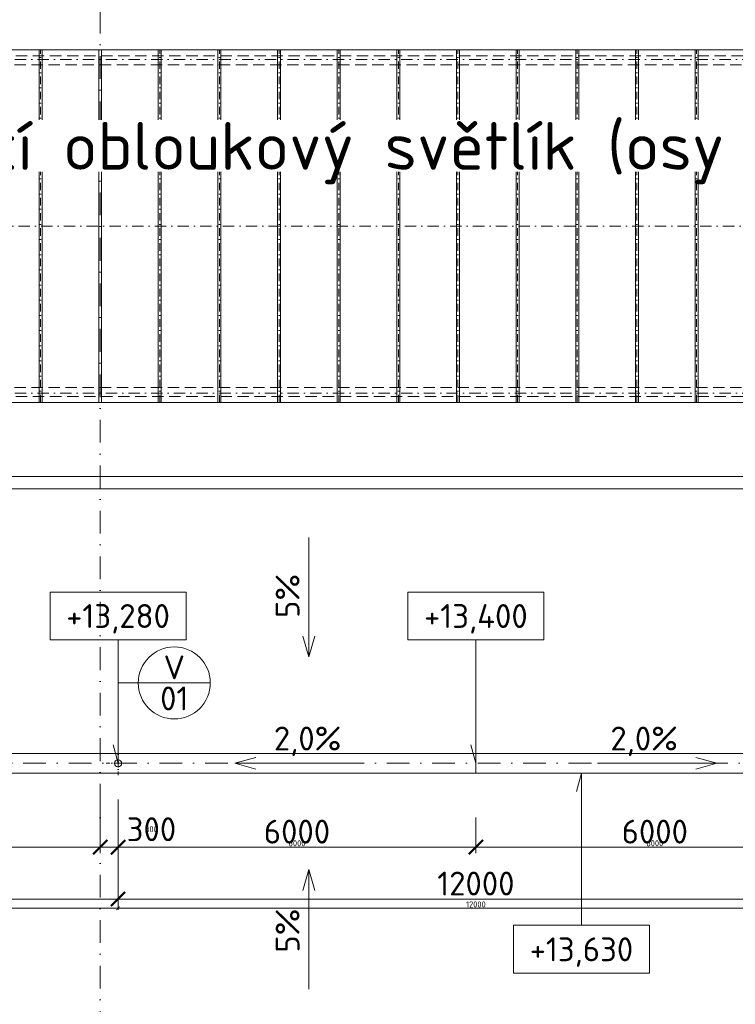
# Model space of a CAD drawing. Header units: millimetres. Extents: x -1695604 to 5289369, y -1488057 to 2187451.
# Tile 174 of 256: x 101200 to 113200, y 209262 to 225760. Entities that reach past the tile are written whole.
import ezdxf
from ezdxf import colors
from ezdxf.entities.mleader import LeaderData, LeaderLine
from ezdxf.enums import TextEntityAlignment as Align
from ezdxf.math import Vec2, Vec3

# ---------------------------------------------------------------- set-up
doc = ezdxf.new("R2010")
doc.units = ezdxf.units.MM
for name, pattern in [('CENTERX2', [101.6, 63.5, -12.7, 12.7, -12.7]), ('DASHDOT', [25.4, 12.7, -6.35, 0, -6.35]), ('ČÁRKOVANÁ', [19.05, 12.7, -6.35])]:
    doc.linetypes.add(name, pattern=pattern)
doc.layers.get('Defpoints').update_dxf_attribs({"color": 8})
for name, color, linetype, lineweight in [('A99_N_kce-pohl', 1, 'Continuous', 9), ('A99_N_koty-200', 5, 'Continuous', 5), ('A99_N_koty-200 @ 200', 5, 'Continuous', 5), ('A99_N_koty-200 @ 50 (2)', 5, 'Continuous', 5), ('A99_N_koty-vysk', 160, 'Continuous', 5), ('A99_N_txt-popis-50 @ 200', 240, 'Continuous', 9), ('A99_N_znaceni 200', 5, 'Continuous', 5), ('A99_S_kce-pohl', 7, 'Continuous', 5), ('A99_S_osy', 1, 'CENTERX2', 5)]:
    doc.layers.add(name, color=color, linetype=linetype, lineweight=lineweight)
doc.styles.add('A99_kota', font='isocpeur.ttf', dxfattribs={"height": 2})
doc.styles.add('A99_popis', font='isocpeur.ttf')
doc.styles.add('ad_popis 100', font='isocpeur.ttf', dxfattribs={"height": 200})
doc.dimstyles.new('A99_kota_200 new', dxfattribs={"dimscale": 200, "dimtxt": 2, "dimasz": 1.2, "dimexe": 0.5, "dimexo": 1.5, "dimgap": 0.3, "dimtad": 1, "dimdec": 0, "dimzin": 3, "dimdsep": 46, "dimtxsty": 'A99_kota', "dimblk": 'ARCHTICK', "dimcen": 2.5, "dimazin": 2, "dimtfac": 0.75, "dimtdec": 0, "dimtmove": 2, "dimatfit": 0, "dimfxl": 0, "dimtolj": 1, "dimtzin": 0, "dimlwd": 5, "dimlwe": 5, "dimarcsym": 0})

# ---------------------------------------------------------------- blocks, each defined once
blk = doc.blocks.new('_ArchTick')
at = {"color": 0, "linetype": 'ByBlock', "const_width": 0.15}
blk.add_lwpolyline([(-0.5, -0.5), (0.5, 0.5)], dxfattribs=at)
blk = doc.blocks.new('*D4511')
at = {"layer": 'A99_N_koty-200', "color": 0, "linetype": 'Continuous', "lineweight": 5, "transparency": 16777216}
for p, q in [((5860, 218105), (5860, 218205)), ((138440, 218105), (138440, 218205)), ((5860, 218105), (138440, 218105))]:
    blk.add_line(p, q, dxfattribs=at)
at = {"layer": 'Defpoints', "color": 0, "linetype": 'Continuous', "lineweight": 18, "transparency": 16777216}
for p in [(138440, 218105), (138440, 218105), (5860, 217900)]:
    blk.add_point(p, dxfattribs=at)
at = {"layer": 'A99_N_koty-200', "color": 0, "linetype": 'Continuous', "lineweight": 5, "transparency": 16777216, "xscale": 240, "yscale": 240, "zscale": 240, "rotation": 180}
blk.add_blockref('_ArchTick', (5860, 218105), dxfattribs=at)
at = {"layer": 'A99_N_koty-200', "color": 0, "linetype": 'Continuous', "lineweight": 5, "transparency": 16777216, "xscale": 240, "yscale": 240, "zscale": 240}
blk.add_blockref('_ArchTick', (138440, 218105), dxfattribs=at)
at = {"layer": 'A99_N_koty-200', "color": 0, "linetype": 'Continuous', "transparency": 16777216, "insert": (76950, 218405), "char_height": 400, "attachment_point": 5, "style": 'A99_kota'}
blk.add_mtext('\\A1;132580', dxfattribs=at)
blk = doc.blocks.new('*D4512')
at = {"layer": 'A99_N_koty-200', "color": 0, "linetype": 'Continuous', "lineweight": 5, "transparency": 16777216}
for p, q in [((138440, 218030), (138440, 217875)), ((5860, 217900), (5860, 217925)), ((5860, 217900), (138440, 217900))]:
    blk.add_line(p, q, dxfattribs=at)
at = {"layer": 'Defpoints', "color": 0, "linetype": 'Continuous', "lineweight": 18, "transparency": 16777216}
for p in [(138440, 218105), (5860, 217900), (138440, 217900)]:
    blk.add_point(p, dxfattribs=at)
at = {"layer": 'A99_N_koty-200', "color": 0, "linetype": 'Continuous', "lineweight": 5, "transparency": 16777216, "xscale": 60, "yscale": 60, "zscale": 60, "rotation": 180}
blk.add_blockref('_ArchTick', (5860, 217900), dxfattribs=at)
at = {"layer": 'A99_N_koty-200', "color": 0, "linetype": 'Continuous', "lineweight": 5, "transparency": 16777216, "xscale": 60, "yscale": 60, "zscale": 60}
blk.add_blockref('_ArchTick', (138440, 217900), dxfattribs=at)
at = {"layer": 'A99_N_koty-200', "color": 0, "linetype": 'Continuous', "transparency": 16777216, "insert": (72150, 217965), "char_height": 100, "attachment_point": 5, "style": 'A99_kota'}
blk.add_mtext('\\A1;132580', dxfattribs=at)
blk = doc.blocks.new('*U66')
at = {"color": 0, "linetype": 'ByBlock'}
for p, q in [((5.7, -4), (5.7, -14.35)), ((5.7, -14.35), (5.286, -12.805))]:
    blk.add_line(p, q, dxfattribs=at)
blk.add_lwpolyline([(0, -4), (11.4, -4), (11.4, 0), (0, 0)], close=True, dxfattribs=at)
at = {"color": 0, "linetype": 'ByBlock', "style": 'A99_kota'}
for tag, p in [('VYSKA', (5.7, -2.241)), ('VYSKA_POPIS1', (5.7, -6.041)), ('VYSKA_POPIS2', (5.9, -9.541)), ('VYSKA_POPIS3', (5.9, -13.041))]:
    blk.add_attdef(tag, text='', height=2, dxfattribs=at).set_placement(p, align=Align.MIDDLE)
blk = doc.blocks.new('*D5040')
at = {"layer": 'A99_N_koty-200', "color": 0, "linetype": 'Continuous', "lineweight": 5, "transparency": 16777216}
for p, q in [((102550, 212695), (102550, 211795)), ((102850, 212695), (102850, 211795)), ((102550, 211895), (102310, 211895)), ((102550, 211895), (102850, 211895)), ((102850, 211895), (103090, 211895))]:
    blk.add_line(p, q, dxfattribs=at)
at = {"layer": 'Defpoints', "color": 0, "linetype": 'Continuous', "lineweight": 18, "transparency": 16777216}
for p in [(102550, 213180), (102850, 213300), (102850, 211895)]:
    blk.add_point(p, dxfattribs=at)
at = {"layer": 'A99_N_koty-200', "color": 0, "linetype": 'Continuous', "lineweight": 5, "transparency": 16777216, "xscale": 240, "yscale": 240, "zscale": 240}
blk.add_blockref('_ArchTick', (102550, 211895), dxfattribs=at)
at = {"layer": 'A99_N_koty-200', "color": 0, "linetype": 'Continuous', "lineweight": 5, "transparency": 16777216, "xscale": 240, "yscale": 240, "zscale": 240, "rotation": 180}
blk.add_blockref('_ArchTick', (102850, 211895), dxfattribs=at)
at = {"layer": 'A99_N_koty-200', "color": 0, "linetype": 'Continuous', "transparency": 16777216, "insert": (103410, 212195), "char_height": 400, "attachment_point": 5, "style": 'A99_kota'}
blk.add_mtext('\\A1;300', dxfattribs=at)
blk = doc.blocks.new('*D5041')
at = {"layer": 'A99_N_koty-200', "color": 0, "linetype": 'Continuous', "lineweight": 5, "transparency": 16777216}
for p, q in [((102550, 212095), (102550, 211870)), ((102850, 212095), (102850, 211870)), ((102550, 211895), (102490, 211895)), ((102550, 211895), (102850, 211895)), ((102850, 211895), (102910, 211895))]:
    blk.add_line(p, q, dxfattribs=at)
at = {"layer": 'Defpoints', "color": 0, "linetype": 'Continuous', "lineweight": 18, "transparency": 16777216}
for p in [(102550, 213180), (102850, 213300), (102850, 211895)]:
    blk.add_point(p, dxfattribs=at)
at = {"layer": 'A99_N_koty-200', "color": 0, "linetype": 'Continuous', "lineweight": 5, "transparency": 16777216, "xscale": 60, "yscale": 60, "zscale": 60}
blk.add_blockref('_ArchTick', (102550, 211895), dxfattribs=at)
at = {"layer": 'A99_N_koty-200', "color": 0, "linetype": 'Continuous', "lineweight": 5, "transparency": 16777216, "xscale": 60, "yscale": 60, "zscale": 60, "rotation": 180}
blk.add_blockref('_ArchTick', (102850, 211895), dxfattribs=at)
at = {"layer": 'A99_N_koty-200', "color": 0, "linetype": 'Continuous', "transparency": 16777216, "insert": (103410, 212195), "char_height": 100, "attachment_point": 5, "style": 'A99_kota'}
blk.add_mtext('\\A1;300', dxfattribs=at)
blk = doc.blocks.new('*D5043')
at = {"layer": 'A99_N_koty-200', "color": 0, "linetype": 'Continuous', "lineweight": 5, "transparency": 16777216}
for p, q in [((102850, 211825), (102850, 210925)), ((114850, 211825), (114850, 210925)), ((102850, 211025), (114850, 211025))]:
    blk.add_line(p, q, dxfattribs=at)
at = {"layer": 'Defpoints', "color": 0, "linetype": 'Continuous', "lineweight": 18, "transparency": 16777216}
for p in [(102850, 213300), (114850, 213300), (114850, 211025)]:
    blk.add_point(p, dxfattribs=at)
at = {"layer": 'A99_N_koty-200', "color": 0, "linetype": 'Continuous', "lineweight": 5, "transparency": 16777216, "xscale": 240, "yscale": 240, "zscale": 240, "rotation": 180}
blk.add_blockref('_ArchTick', (102850, 211025), dxfattribs=at)
at = {"layer": 'A99_N_koty-200', "color": 0, "linetype": 'Continuous', "lineweight": 5, "transparency": 16777216, "xscale": 240, "yscale": 240, "zscale": 240}
blk.add_blockref('_ArchTick', (114850, 211025), dxfattribs=at)
at = {"layer": 'A99_N_koty-200', "color": 0, "linetype": 'Continuous', "transparency": 16777216, "insert": (108850, 211285), "char_height": 400, "attachment_point": 5, "style": 'A99_kota'}
blk.add_mtext('\\A1;12000', dxfattribs=at)
blk = doc.blocks.new('*D5044')
at = {"layer": 'A99_N_koty-200', "color": 0, "linetype": 'Continuous', "lineweight": 5, "transparency": 16777216}
for p, q in [((102850, 211070), (102850, 210845)), ((114850, 211070), (114850, 210845)), ((102850, 210870), (114850, 210870))]:
    blk.add_line(p, q, dxfattribs=at)
at = {"layer": 'Defpoints', "color": 0, "linetype": 'Continuous', "lineweight": 18, "transparency": 16777216}
for p in [(102850, 213300), (114850, 213300), (114850, 210870)]:
    blk.add_point(p, dxfattribs=at)
at = {"layer": 'A99_N_koty-200', "color": 0, "linetype": 'Continuous', "lineweight": 5, "transparency": 16777216, "xscale": 60, "yscale": 60, "zscale": 60, "rotation": 180}
blk.add_blockref('_ArchTick', (102850, 210870), dxfattribs=at)
at = {"layer": 'A99_N_koty-200', "color": 0, "linetype": 'Continuous', "lineweight": 5, "transparency": 16777216, "xscale": 60, "yscale": 60, "zscale": 60}
blk.add_blockref('_ArchTick', (114850, 210870), dxfattribs=at)
at = {"layer": 'A99_N_koty-200', "color": 0, "linetype": 'Continuous', "transparency": 16777216, "insert": (108850, 210935), "char_height": 100, "attachment_point": 5, "style": 'A99_kota'}
blk.add_mtext('\\A1;12000', dxfattribs=at)
blk = doc.blocks.new('*D5046')
at = {"layer": 'A99_N_koty-200', "color": 0, "linetype": 'Continuous', "lineweight": 5, "transparency": 16777216}
for p, q in [((102850, 212390), (102850, 211795)), ((108850, 212390), (108850, 211795)), ((102850, 211895), (108850, 211895))]:
    blk.add_line(p, q, dxfattribs=at)
at = {"layer": 'Defpoints', "color": 0, "linetype": 'Continuous', "lineweight": 18, "transparency": 16777216}
for p in [(102850, 212690), (108850, 212690), (108850, 211895)]:
    blk.add_point(p, dxfattribs=at)
at = {"layer": 'A99_N_koty-200', "color": 0, "linetype": 'Continuous', "lineweight": 5, "transparency": 16777216, "xscale": 240, "yscale": 240, "zscale": 240, "rotation": 180}
blk.add_blockref('_ArchTick', (102850, 211895), dxfattribs=at)
at = {"layer": 'A99_N_koty-200', "color": 0, "linetype": 'Continuous', "lineweight": 5, "transparency": 16777216, "xscale": 240, "yscale": 240, "zscale": 240}
blk.add_blockref('_ArchTick', (108850, 211895), dxfattribs=at)
at = {"layer": 'A99_N_koty-200', "color": 0, "linetype": 'Continuous', "transparency": 16777216, "insert": (105850, 212155), "char_height": 400, "attachment_point": 5, "style": 'A99_kota'}
blk.add_mtext('\\A1;6000', dxfattribs=at)
blk = doc.blocks.new('*D5047')
at = {"layer": 'A99_N_koty-200', "color": 0, "linetype": 'Continuous', "lineweight": 5, "transparency": 16777216}
for p, q in [((102850, 212095), (102850, 211870)), ((108850, 212095), (108850, 211870)), ((102850, 211895), (108850, 211895))]:
    blk.add_line(p, q, dxfattribs=at)
at = {"layer": 'Defpoints', "color": 0, "linetype": 'Continuous', "lineweight": 18, "transparency": 16777216}
for p in [(102850, 212690), (108850, 212690), (108850, 211895)]:
    blk.add_point(p, dxfattribs=at)
at = {"layer": 'A99_N_koty-200', "color": 0, "linetype": 'Continuous', "lineweight": 5, "transparency": 16777216, "xscale": 60, "yscale": 60, "zscale": 60, "rotation": 180}
blk.add_blockref('_ArchTick', (102850, 211895), dxfattribs=at)
at = {"layer": 'A99_N_koty-200', "color": 0, "linetype": 'Continuous', "lineweight": 5, "transparency": 16777216, "xscale": 60, "yscale": 60, "zscale": 60}
blk.add_blockref('_ArchTick', (108850, 211895), dxfattribs=at)
at = {"layer": 'A99_N_koty-200', "color": 0, "linetype": 'Continuous', "transparency": 16777216, "insert": (105850, 211960), "char_height": 100, "attachment_point": 5, "style": 'A99_kota'}
blk.add_mtext('\\A1;6000', dxfattribs=at)
blk = doc.blocks.new('*D5049')
at = {"layer": 'A99_N_koty-200', "color": 0, "linetype": 'Continuous', "lineweight": 5, "transparency": 16777216}
for p, q in [((108850, 212390), (108850, 211795)), ((114850, 212390), (114850, 211795)), ((114850, 211895), (108850, 211895))]:
    blk.add_line(p, q, dxfattribs=at)
at = {"layer": 'Defpoints', "color": 0, "linetype": 'Continuous', "lineweight": 18, "transparency": 16777216}
for p in [(108850, 212690), (114850, 212690), (108850, 211895)]:
    blk.add_point(p, dxfattribs=at)
at = {"layer": 'A99_N_koty-200', "color": 0, "linetype": 'Continuous', "lineweight": 5, "transparency": 16777216, "xscale": 240, "yscale": 240, "zscale": 240, "rotation": 180}
blk.add_blockref('_ArchTick', (108850, 211895), dxfattribs=at)
at = {"layer": 'A99_N_koty-200', "color": 0, "linetype": 'Continuous', "lineweight": 5, "transparency": 16777216, "xscale": 240, "yscale": 240, "zscale": 240}
blk.add_blockref('_ArchTick', (114850, 211895), dxfattribs=at)
at = {"layer": 'A99_N_koty-200', "color": 0, "linetype": 'Continuous', "transparency": 16777216, "insert": (111850, 212155), "char_height": 400, "attachment_point": 5, "style": 'A99_kota'}
blk.add_mtext('\\A1;6000', dxfattribs=at)
blk = doc.blocks.new('*D5050')
at = {"layer": 'A99_N_koty-200', "color": 0, "linetype": 'Continuous', "lineweight": 5, "transparency": 16777216}
for p, q in [((108850, 212095), (108850, 211870)), ((114850, 212095), (114850, 211870)), ((114850, 211895), (108850, 211895))]:
    blk.add_line(p, q, dxfattribs=at)
at = {"layer": 'Defpoints', "color": 0, "linetype": 'Continuous', "lineweight": 18, "transparency": 16777216}
for p in [(108850, 212690), (114850, 212690), (108850, 211895)]:
    blk.add_point(p, dxfattribs=at)
at = {"layer": 'A99_N_koty-200', "color": 0, "linetype": 'Continuous', "lineweight": 5, "transparency": 16777216, "xscale": 60, "yscale": 60, "zscale": 60, "rotation": 180}
blk.add_blockref('_ArchTick', (108850, 211895), dxfattribs=at)
at = {"layer": 'A99_N_koty-200', "color": 0, "linetype": 'Continuous', "lineweight": 5, "transparency": 16777216, "xscale": 60, "yscale": 60, "zscale": 60}
blk.add_blockref('_ArchTick', (114850, 211895), dxfattribs=at)
at = {"layer": 'A99_N_koty-200', "color": 0, "linetype": 'Continuous', "transparency": 16777216, "insert": (111850, 211960), "char_height": 100, "attachment_point": 5, "style": 'A99_kota'}
blk.add_mtext('\\A1;6000', dxfattribs=at)
blk = doc.blocks.new('*D5088')
at = {"layer": 'A99_N_koty-200', "color": 0, "linetype": 'Continuous', "lineweight": 5, "transparency": 16777216}
for p, q in [((90850, 211825), (90850, 210925)), ((102850, 211825), (102850, 210925)), ((90850, 211025), (102850, 211025))]:
    blk.add_line(p, q, dxfattribs=at)
at = {"layer": 'Defpoints', "color": 0, "linetype": 'Continuous', "lineweight": 18, "transparency": 16777216}
for p in [(90850, 213300), (102850, 213300), (102850, 211025)]:
    blk.add_point(p, dxfattribs=at)
at = {"layer": 'A99_N_koty-200', "color": 0, "linetype": 'Continuous', "lineweight": 5, "transparency": 16777216, "xscale": 240, "yscale": 240, "zscale": 240, "rotation": 180}
blk.add_blockref('_ArchTick', (90850, 211025), dxfattribs=at)
at = {"layer": 'A99_N_koty-200', "color": 0, "linetype": 'Continuous', "lineweight": 5, "transparency": 16777216, "xscale": 240, "yscale": 240, "zscale": 240}
blk.add_blockref('_ArchTick', (102850, 211025), dxfattribs=at)
at = {"layer": 'A99_N_koty-200', "color": 0, "linetype": 'Continuous', "transparency": 16777216, "insert": (96850, 211285), "char_height": 400, "attachment_point": 5, "style": 'A99_kota'}
blk.add_mtext('\\A1;12000', dxfattribs=at)
blk = doc.blocks.new('*D5089')
at = {"layer": 'A99_N_koty-200', "color": 0, "linetype": 'Continuous', "lineweight": 5, "transparency": 16777216}
for p, q in [((90850, 211070), (90850, 210845)), ((102850, 211070), (102850, 210845)), ((90850, 210870), (102850, 210870))]:
    blk.add_line(p, q, dxfattribs=at)
at = {"layer": 'Defpoints', "color": 0, "linetype": 'Continuous', "lineweight": 18, "transparency": 16777216}
for p in [(90850, 213300), (102850, 213300), (102850, 210870)]:
    blk.add_point(p, dxfattribs=at)
at = {"layer": 'A99_N_koty-200', "color": 0, "linetype": 'Continuous', "lineweight": 5, "transparency": 16777216, "xscale": 60, "yscale": 60, "zscale": 60, "rotation": 180}
blk.add_blockref('_ArchTick', (90850, 210870), dxfattribs=at)
at = {"layer": 'A99_N_koty-200', "color": 0, "linetype": 'Continuous', "lineweight": 5, "transparency": 16777216, "xscale": 60, "yscale": 60, "zscale": 60}
blk.add_blockref('_ArchTick', (102850, 210870), dxfattribs=at)
at = {"layer": 'A99_N_koty-200', "color": 0, "linetype": 'Continuous', "transparency": 16777216, "insert": (96850, 210935), "char_height": 100, "attachment_point": 5, "style": 'A99_kota'}
blk.add_mtext('\\A1;12000', dxfattribs=at)
blk = doc.blocks.new('*D5094')
at = {"layer": 'A99_N_koty-200', "color": 0, "linetype": 'Continuous', "lineweight": 5, "transparency": 16777216}
for p, q in [((96850, 212390), (96850, 211795)), ((102850, 212390), (102850, 211795)), ((102850, 211895), (96850, 211895))]:
    blk.add_line(p, q, dxfattribs=at)
at = {"layer": 'Defpoints', "color": 0, "linetype": 'Continuous', "lineweight": 18, "transparency": 16777216}
for p in [(96850, 212690), (102850, 212690), (96850, 211895)]:
    blk.add_point(p, dxfattribs=at)
at = {"layer": 'A99_N_koty-200', "color": 0, "linetype": 'Continuous', "lineweight": 5, "transparency": 16777216, "xscale": 240, "yscale": 240, "zscale": 240, "rotation": 180}
blk.add_blockref('_ArchTick', (96850, 211895), dxfattribs=at)
at = {"layer": 'A99_N_koty-200', "color": 0, "linetype": 'Continuous', "lineweight": 5, "transparency": 16777216, "xscale": 240, "yscale": 240, "zscale": 240}
blk.add_blockref('_ArchTick', (102850, 211895), dxfattribs=at)
at = {"layer": 'A99_N_koty-200', "color": 0, "linetype": 'Continuous', "transparency": 16777216, "insert": (99850, 212155), "char_height": 400, "attachment_point": 5, "style": 'A99_kota'}
blk.add_mtext('\\A1;6000', dxfattribs=at)
blk = doc.blocks.new('*D5095')
at = {"layer": 'A99_N_koty-200', "color": 0, "linetype": 'Continuous', "lineweight": 5, "transparency": 16777216}
for p, q in [((96850, 212095), (96850, 211870)), ((102850, 212095), (102850, 211870)), ((102850, 211895), (96850, 211895))]:
    blk.add_line(p, q, dxfattribs=at)
at = {"layer": 'Defpoints', "color": 0, "linetype": 'Continuous', "lineweight": 18, "transparency": 16777216}
for p in [(96850, 212690), (102850, 212690), (96850, 211895)]:
    blk.add_point(p, dxfattribs=at)
at = {"layer": 'A99_N_koty-200', "color": 0, "linetype": 'Continuous', "lineweight": 5, "transparency": 16777216, "xscale": 60, "yscale": 60, "zscale": 60, "rotation": 180}
blk.add_blockref('_ArchTick', (96850, 211895), dxfattribs=at)
at = {"layer": 'A99_N_koty-200', "color": 0, "linetype": 'Continuous', "lineweight": 5, "transparency": 16777216, "xscale": 60, "yscale": 60, "zscale": 60}
blk.add_blockref('_ArchTick', (102850, 211895), dxfattribs=at)
at = {"layer": 'A99_N_koty-200', "color": 0, "linetype": 'Continuous', "transparency": 16777216, "insert": (99850, 211960), "char_height": 100, "attachment_point": 5, "style": 'A99_kota'}
blk.add_mtext('\\A1;6000', dxfattribs=at)
blk = doc.blocks.new('*U20')
at = {"color": 0, "linetype": 'ByBlock'}
blk.add_line((-3.02, 0), (3.02, 0), dxfattribs=at)
blk.add_circle((0, 0), 3.02, dxfattribs=at)
at = {"color": 0, "linetype": 'ByBlock', "style": 'A99_popis'}
for tag, p in [('KATEGORIE', (0, 1.31)), ('PRVEK', (0, -1.298))]:
    blk.add_attdef(tag, text='', height=2, dxfattribs=at).set_placement(p, align=Align.MIDDLE_CENTER)
blk = doc.blocks.new('*U460')
at = {"color": 0, "linetype": 'ByBlock'}
for p, q in [((5.7, 12.75), (5.286, 11.205)), ((5.7, 0), (5.7, 12.75))]:
    blk.add_line(p, q, dxfattribs=at)
blk.add_lwpolyline([(0, -4), (11.4, -4), (11.4, 0), (0, 0)], close=True, dxfattribs=at)
at = {"color": 0, "linetype": 'ByBlock', "style": 'A99_kota'}
for tag, p in [('VYSKA', (5.7, -2.241)), ('VYSKA_POPIS1', (5.7, -6.041)), ('VYSKA_POPIS2', (5.9, -9.541)), ('VYSKA_POPIS3', (5.9, -13.041))]:
    blk.add_attdef(tag, text='', height=2, dxfattribs=at).set_placement(p, align=Align.MIDDLE)
blk = doc.blocks.new('*U5959')
at = {"layer": 'A99_N_koty-200 @ 200', "linetype": 'Continuous'}
dim = blk.add_linear_dim(base=(138440, 218105), p1=(5860, 217900), p2=(138440, 218105), dimstyle='A99_kota_200 new', override={"dimscale": 200, "dimtix": 1, "dimtofl": 1, "dimtmove": 2, "dimatfit": 0}, dxfattribs=at)
dim.commit()
dim.dimension.update_dxf_attribs({"geometry": '*D4511', "text_midpoint": (76950, 218405), "dimtype": 128})
at = {"layer": 'A99_N_koty-200 @ 50 (2)', "linetype": 'Continuous'}
dim = blk.add_linear_dim(base=(138440, 217900), p1=(5860, 217900), p2=(138440, 218105), dimstyle='A99_kota_200 new', override={"dimscale": 50, "dimtix": 1, "dimtofl": 1, "dimtmove": 2, "dimatfit": 0}, dxfattribs=at)
dim.commit()
dim.dimension.update_dxf_attribs({"geometry": '*D4512', "text_midpoint": (72150, 217965)})
blk = doc.blocks.new('*U6101')
at = {"layer": 'A99_N_koty-200 @ 200', "linetype": 'Continuous'}
dim = blk.add_linear_dim(base=(102850, 211895), p1=(102550, 213180), p2=(102850, 213300), dimstyle='A99_kota_200 new', override={"dimscale": 200, "dimtix": 1, "dimtofl": 1, "dimtmove": 2, "dimatfit": 0}, dxfattribs=at)
dim.commit()
dim.dimension.update_dxf_attribs({"geometry": '*D5040', "text_midpoint": (103410, 212195), "dimtype": 128})
at = {"layer": 'A99_N_koty-200 @ 50 (2)', "linetype": 'Continuous'}
dim = blk.add_linear_dim(base=(102850, 211895), p1=(102550, 213180), p2=(102850, 213300), dimstyle='A99_kota_200 new', override={"dimscale": 50, "dimtix": 1, "dimtofl": 1, "dimtmove": 2, "dimatfit": 0}, dxfattribs=at)
dim.commit()
dim.dimension.update_dxf_attribs({"geometry": '*D5041', "text_midpoint": (103410, 212195), "dimtype": 128})
blk = doc.blocks.new('*U6102')
at = {"layer": 'A99_N_koty-200 @ 200', "linetype": 'Continuous'}
dim = blk.add_linear_dim(base=(114850, 211025), p1=(102850, 213300), p2=(114850, 213300), dimstyle='A99_kota_200 new', override={"dimscale": 200, "dimtix": 1, "dimtofl": 1, "dimtmove": 2, "dimatfit": 0}, dxfattribs=at)
dim.commit()
dim.dimension.update_dxf_attribs({"geometry": '*D5043', "text_midpoint": (108850, 211285)})
at = {"layer": 'A99_N_koty-200 @ 50 (2)', "linetype": 'Continuous'}
dim = blk.add_linear_dim(base=(114850, 210870), p1=(102850, 213300), p2=(114850, 213300), dimstyle='A99_kota_200 new', override={"dimscale": 50, "dimtix": 1, "dimtofl": 1, "dimtmove": 2, "dimatfit": 0}, dxfattribs=at)
dim.commit()
dim.dimension.update_dxf_attribs({"geometry": '*D5044', "text_midpoint": (108850, 210935)})
blk = doc.blocks.new('*U6103')
at = {"layer": 'A99_N_koty-200 @ 200', "linetype": 'Continuous'}
dim = blk.add_linear_dim(base=(108850, 211895), p1=(102850, 212690), p2=(108850, 212690), dimstyle='A99_kota_200 new', override={"dimscale": 200, "dimtix": 1, "dimtofl": 1, "dimtmove": 2, "dimatfit": 0}, dxfattribs=at)
dim.commit()
dim.dimension.update_dxf_attribs({"geometry": '*D5046', "text_midpoint": (105850, 212155)})
at = {"layer": 'A99_N_koty-200 @ 50 (2)', "linetype": 'Continuous'}
dim = blk.add_linear_dim(base=(108850, 211895), p1=(102850, 212690), p2=(108850, 212690), dimstyle='A99_kota_200 new', override={"dimscale": 50, "dimtix": 1, "dimtofl": 1, "dimtmove": 2, "dimatfit": 0}, dxfattribs=at)
dim.commit()
dim.dimension.update_dxf_attribs({"geometry": '*D5047', "text_midpoint": (105850, 211960)})
blk = doc.blocks.new('*U6104')
at = {"layer": 'A99_N_koty-200 @ 200', "linetype": 'Continuous'}
dim = blk.add_linear_dim(base=(108850, 211895), p1=(114850, 212690), p2=(108850, 212690), angle=180, dimstyle='A99_kota_200 new', override={"dimscale": 200, "dimtix": 1, "dimtofl": 1, "dimtmove": 2, "dimatfit": 0}, dxfattribs=at)
dim.commit()
dim.dimension.update_dxf_attribs({"geometry": '*D5049', "text_midpoint": (111850, 212155)})
at = {"layer": 'A99_N_koty-200 @ 50 (2)', "linetype": 'Continuous'}
dim = blk.add_linear_dim(base=(108850, 211895), p1=(114850, 212690), p2=(108850, 212690), angle=180, dimstyle='A99_kota_200 new', override={"dimscale": 50, "dimtix": 1, "dimtofl": 1, "dimtmove": 2, "dimatfit": 0}, dxfattribs=at)
dim.commit()
dim.dimension.update_dxf_attribs({"geometry": '*D5050', "text_midpoint": (111850, 211960)})
blk = doc.blocks.new('*U6117')
at = {"layer": 'A99_N_koty-200 @ 200', "linetype": 'Continuous'}
dim = blk.add_linear_dim(base=(102850, 211025), p1=(90850, 213300), p2=(102850, 213300), dimstyle='A99_kota_200 new', override={"dimscale": 200, "dimtix": 1, "dimtofl": 1, "dimtmove": 2, "dimatfit": 0}, dxfattribs=at)
dim.commit()
dim.dimension.update_dxf_attribs({"geometry": '*D5088', "text_midpoint": (96850, 211285)})
at = {"layer": 'A99_N_koty-200 @ 50 (2)', "linetype": 'Continuous'}
dim = blk.add_linear_dim(base=(102850, 210870), p1=(90850, 213300), p2=(102850, 213300), dimstyle='A99_kota_200 new', override={"dimscale": 50, "dimtix": 1, "dimtofl": 1, "dimtmove": 2, "dimatfit": 0}, dxfattribs=at)
dim.commit()
dim.dimension.update_dxf_attribs({"geometry": '*D5089', "text_midpoint": (96850, 210935)})
blk = doc.blocks.new('*U6119')
at = {"layer": 'A99_N_koty-200 @ 200', "linetype": 'Continuous'}
dim = blk.add_linear_dim(base=(96850, 211895), p1=(102850, 212690), p2=(96850, 212690), angle=180, dimstyle='A99_kota_200 new', override={"dimscale": 200, "dimtix": 1, "dimtofl": 1, "dimtmove": 2, "dimatfit": 0}, dxfattribs=at)
dim.commit()
dim.dimension.update_dxf_attribs({"geometry": '*D5094', "text_midpoint": (99850, 212155)})
at = {"layer": 'A99_N_koty-200 @ 50 (2)', "linetype": 'Continuous'}
dim = blk.add_linear_dim(base=(96850, 211895), p1=(102850, 212690), p2=(96850, 212690), angle=180, dimstyle='A99_kota_200 new', override={"dimscale": 50, "dimtix": 1, "dimtofl": 1, "dimtmove": 2, "dimatfit": 0}, dxfattribs=at)
dim.commit()
dim.dimension.update_dxf_attribs({"geometry": '*D5095', "text_midpoint": (99850, 211960)})

msp = doc.modelspace()

# ---------------------------------------------------------------- linework, layer by layer
at = {"layer": 'A99_N_kce-pohl', "linetype": 'DASHDOT', "lineweight": 5, "ltscale": 5}
for points in [[(102850, 213100), (102850, 213500)], [(102650, 213300), (103050, 213300)]]:
    msp.add_lwpolyline(points, dxfattribs=at)
at = {"layer": 'A99_N_kce-pohl', "linetype": 'Continuous', "ltscale": 25}
msp.add_lwpolyline([(150690, 213135), (150690, 213465), (6000, 213465), (6000, 213135)], close=True, dxfattribs=at)
at = {"layer": 'A99_N_kce-pohl', "linetype": 'Continuous', "lineweight": 5}
msp.add_lwpolyline([(108850, 213135), (108850, 213465)], dxfattribs=at)
at = {"layer": 'A99_N_kce-pohl', "linetype": 'Continuous'}
msp.add_circle((102850, 213300), 60, dxfattribs=at)
at = {"layer": 'A99_N_koty-vysk'}
for points in [[(106050, 215082), (106050, 217082)], [(106050, 215082), (105950, 215432)], [(106050, 215082), (106150, 215432)], [(104810, 213300), (105160, 213400)], [(112890, 213300), (112540, 213400)], [(104810, 213300), (106810, 213300)], [(104810, 213300), (105160, 213200)], [(112890, 213300), (110890, 213300)], [(112890, 213300), (112540, 213200)], [(106050, 211518), (105950, 211168)], [(106050, 211518), (106050, 209518)], [(106050, 211518), (106150, 211168)]]:
    msp.add_lwpolyline(points, dxfattribs=at)
at = {"layer": 'A99_N_znaceni 200'}
msp.add_lwpolyline([(103188.5, 214646.5), (102850, 214646.5)], dxfattribs=at)
at = {"layer": 'A99_S_kce-pohl', "linetype": 'Continuous', "lineweight": 9}
for p, q in [((101525, 219345), (101525, 225255)), ((101575, 219345), (101575, 225255)), ((102525, 219345), (102525, 225255)), ((102575, 219345), (102575, 225255)), ((103525, 219345), (103525, 225255)), ((103575, 219345), (103575, 225255)), ((104525, 219345), (104525, 225255)), ((104575, 219345), (104575, 225255)), ((105525, 219345), (105525, 225255)), ((105575, 219345), (105575, 225255)), ((106525, 219345), (106525, 225255)), ((106575, 219345), (106575, 225255)), ((107525, 219345), (107525, 225255)), ((107575, 219345), (107575, 225255)), ((108525, 219345), (108525, 225255)), ((108575, 219345), (108575, 225255)), ((109525, 219345), (109525, 225255)), ((109575, 219345), (109575, 225255)), ((110525, 219345), (110525, 225255)), ((110575, 219345), (110575, 225255)), ((111525, 219345), (111525, 225255)), ((111575, 219345), (111575, 225255)), ((112525, 219345), (112525, 225255)), ((112575, 219345), (112575, 225255))]:
    msp.add_line(p, q, dxfattribs=at)
at = {"layer": 'A99_S_kce-pohl', "linetype": 'DASHDOT', "lineweight": 5, "ltscale": 10}
for p, q in [((101550, 219345), (101550, 225255)), ((103550, 219345), (103550, 225255)), ((104550, 219345), (104550, 225255)), ((105550, 219345), (105550, 225255)), ((106550, 219345), (106550, 225255)), ((107550, 219345), (107550, 225255)), ((108550, 219345), (108550, 225255)), ((109550, 219345), (109550, 225255)), ((110550, 219345), (110550, 225255)), ((111550, 219345), (111550, 225255)), ((112550, 219345), (112550, 225255))]:
    msp.add_line(p, q, dxfattribs=at)
at = {"layer": 'A99_S_kce-pohl', "linetype": 'Continuous', "lineweight": 9}
for points in [[(78575, 225255), (132620, 225255), (132620, 219345), (78575, 219345)], [(101525, 222675), (101525, 222495)], [(101575, 222675), (101575, 222495)], [(102525, 222675), (102525, 222495)], [(102575, 222675), (102575, 222495)], [(103525, 222675), (103525, 222495)], [(103575, 222675), (103575, 222495)], [(104525, 222675), (104525, 222495)], [(104575, 222675), (104575, 222495)], [(105525, 222675), (105525, 222495)], [(105575, 222675), (105575, 222495)], [(106525, 222675), (106525, 222495)], [(106575, 222675), (106575, 222495)], [(107525, 222675), (107525, 222495)], [(107575, 222675), (107575, 222495)], [(108525, 222675), (108525, 222495)], [(108575, 222675), (108575, 222495)], [(109525, 222675), (109525, 222495)], [(109575, 222675), (109575, 222495)], [(110525, 222675), (110525, 222495)], [(110575, 222675), (110575, 222495)], [(111525, 222675), (111525, 222495)], [(111575, 222675), (111575, 222495)], [(112525, 222675), (112525, 222495)], [(112575, 222675), (112575, 222495)]]:
    msp.add_lwpolyline(points, dxfattribs=at)
at = {"layer": 'A99_S_kce-pohl', "linetype": 'ČÁRKOVANÁ', "lineweight": 9, "ltscale": 15}
for points in [[(132760, 225155), (78575, 225155)], [(132450, 225005.3), (78575, 225005.3)], [(132450, 219594.7), (78575, 219594.7)], [(132760, 219445), (78575, 219445)]]:
    msp.add_lwpolyline(points, dxfattribs=at)
at = {"layer": 'A99_S_kce-pohl', "linetype": 'DASHDOT', "lineweight": 5, "ltscale": 15}
for points in [[(132940, 225095), (78575, 225095)], [(132620, 222300), (78575, 222300)], [(132940, 219505), (78575, 219505)]]:
    msp.add_lwpolyline(points, dxfattribs=at)
at = {"layer": 'A99_S_osy', "linetype": 'DASHDOT', "lineweight": 5, "ltscale": 30}
for points in [[(102550, 250300), (102550, 146890)], [(179375, 213300), (4375, 213300)]]:
    msp.add_lwpolyline(points, dxfattribs=at)

# ---------------------------------------------------------------- block references
at = {"layer": 'A99_N_koty-200', "color": 3, "linetype": 'Continuous', "lineweight": 18}
for name in ['*U5959', '*U6117', '*U6101', '*U6102', '*U6119', '*U6103', '*U6104']:
    msp.add_blockref(name, (0, 0), dxfattribs=at)
at = {"layer": 'A99_N_koty-vysk', "xscale": 200, "yscale": 200, "zscale": 200}
for name, p, values in [('*U66', (101710, 216170), {'VYSKA': '+13,280'}), ('*U66', (107710, 216170), {'VYSKA': '+13,400'}), ('*U460', (109480, 210585), {'VYSKA': '+13,630'})]:
    msp.add_blockref(name, p, dxfattribs=at).add_auto_attribs(values)
at = {"layer": 'A99_N_znaceni 200', "xscale": 200, "yscale": 200, "zscale": 200}
msp.add_blockref('*U20', (103792.5, 214646.5), dxfattribs=at).add_auto_attribs({'KATEGORIE': 'V', 'PRVEK': '01'})

# ---------------------------------------------------------------- texts
at = {"layer": 'A99_N_koty-vysk', "char_height": 400, "rotation": 90, "style": 'ad_popis 100'}
for insert, attachment_point in [((105492.7, 215735), 1), ((105492.7, 210865), 3)]:
    msp.add_mtext_dynamic_manual_height_columns('5%', width=140, gutter_width=2000, heights=[0], dxfattribs=dict(at, insert=insert, attachment_point=attachment_point))
at = {"layer": 'A99_N_koty-vysk', "char_height": 400, "style": 'ad_popis 100'}
for insert, attachment_point in [((105463, 213915), 1), ((112237, 213915), 3)]:
    msp.add_mtext_dynamic_manual_height_columns('2,0%', width=673.852, gutter_width=2000, heights=[0], dxfattribs=dict(at, insert=insert, attachment_point=attachment_point))

# ---------------------------------------------------------------- next in the draw order: leaders
at = {"layer": 'A99_N_txt-popis-50 @ 200', "lineweight": 9}
ml = msp.add_multileader_mtext('Standard', dxfattribs=at)
ml.set_content("\\A1;{\\C256;ponechat stávající obloukový světlík (osy 8\\A0;\\fArial|b0|i0|c238|p34;\\H1.08333x;\\C1;'\\A1;\\fISOCPEUR|b0|i0|c238|p34;\\H0.92308x;\\C256; až 13\\A0;\\fArial|b0|i0|c238|p34;\\H1.08333x;\\C1;')}", color=1, style='A99_popis')
ml.set_leader_properties(color=256, linetype='ByLayer', lineweight=-1)
ml.build(insert=Vec2(0, 0))
ml.multileader.update_dxf_attribs({"dogleg_length": 200, "arrow_head_size": 300, "scale": 200})
ctx = ml.context
ctx.base_point, ctx.scale, ctx.char_height, ctx.arrow_head_size, ctx.landing_gap_size, ctx.plane_origin = Vec3(91675, 223551.1), 200, 800, 300, 1000, Vec3(89551.4, 215456.1)
notes = []
notes.append((ctx, [(0, (1, 1, 0), (90875, 223551.1), (1, 0), 800, [(0, [(90875, 222300)], 0, [])])]))
ctx.mtext.insert, ctx.mtext.width, ctx.mtext.defined_height, ctx.mtext.flow_direction = Vec3(92675, 224078.5), 25983.471, 1247.5, 5
ctx.mtext.has_bg_fill, ctx.mtext.bg_color, ctx.mtext.bg_scale_factor, ctx.mtext.bg_transparency, ctx.mtext.use_window_bg_color = 1, -1073741824, 1, 0, 1
for ctx, leaders in notes:
    for number, flags, end, landing, length, lines in leaders:
        leader = LeaderData()
        leader.index, (leader.has_last_leader_line, leader.has_dogleg_vector, leader.attachment_direction) = number, flags
        leader.last_leader_point, leader.dogleg_vector, leader.dogleg_length = Vec3(end), Vec3(landing), length
        for number, points, colour, breaks in lines:
            line = LeaderLine()
            line.index, line.vertices, line.color, line.breaks = number, Vec3.list(points), colors.encode_raw_color(colour), breaks
            leader.lines.append(line)
        ctx.leaders.append(leader)

doc.saveas('drawing.dxf')
